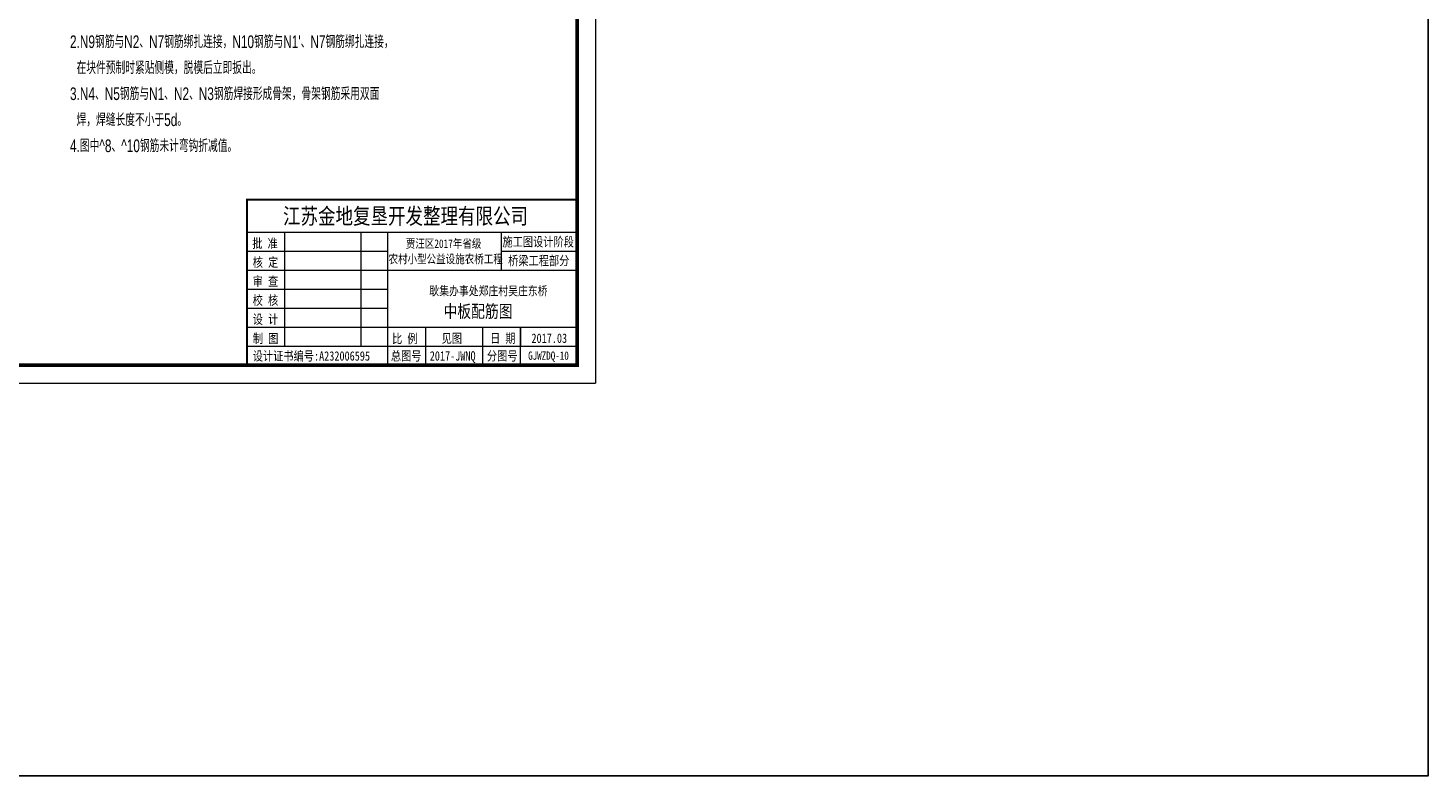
# Model space of a CAD drawing. Header units: millimetres. Extents: x -120871 to -111289, y -80062 to -71425.
# Tile 8 of 37: x -118619 to -116681, y -79067 to -78031. Entities that reach past the tile are written whole.
import ezdxf

# ---------------------------------------------------------------- set-up
doc = ezdxf.new("R2010")
doc.units = ezdxf.units.MM
doc.header["$LTSCALE"] = 0.3
doc.layers.get('0').update_dxf_attribs({"lineweight": 18})
for name, color, linetype in [('1', 7, 'Continuous'), ('LOCKUP', 7, 'Continuous'), ('TK', 7, 'Continuous')]:
    doc.layers.add(name, color=color, linetype=linetype)
doc.layers.add('BM1', color=7, linetype='Continuous', lineweight=15)
doc.layers.add('文字', color=4, linetype='Continuous', lineweight=18)
doc.styles.add('hz-e', font='hztxt_e.shx', dxfattribs={"width": 0.7, "bigfont": 'hztxt.shx'})
doc.styles.add('图框', font='SIMFANG.TTF', dxfattribs={"width": 0.8, "height": 4})

msp = doc.modelspace()

# ---------------------------------------------------------------- linework, layer by layer
msp.add_line((-119954.653, -78522.945), (-117833.239, -78522.945))
at = {"layer": 'BM1', "linetype": 'Continuous'}
msp.add_line((-117833.239, -77022.794), (-117833.239, -78522.945), dxfattribs=at)
at = {"layer": 'BM1', "color": 0, "linetype": 'Continuous'}
for p, q in [((-117833.239, -77037.947), (-117833.239, -78522.945)), ((-117833.239, -77037.947), (-117833.239, -78522.945)), ((-117833.239, -77037.947), (-117833.239, -78522.945)), ((-117833.239, -77037.947), (-117833.239, -78522.945)), ((-117833.239, -77037.947), (-117833.239, -78522.945)), ((-118315.559, -78268.911), (-117858.237, -78268.911)), ((-118315.559, -78268.911), (-118315.559, -78497.948)), ((-118315.559, -78497.948), (-118315.559, -78268.911)), ((-118315.559, -78313.968), (-117858.237, -78313.968)), ((-118262.993, -78471.665), (-118262.993, -78313.968)), ((-118157.862, -78313.968), (-118157.862, -78471.665)), ((-118121.066, -78313.968), (-118121.066, -78497.948)), ((-117963.368, -78366.533), (-117963.368, -78313.968)), ((-118315.559, -78340.251), (-118121.066, -78340.251)), ((-117963.368, -78340.251), (-117858.237, -78340.251)), ((-118315.559, -78366.533), (-117858.237, -78366.533)), ((-118315.559, -78392.816), (-118121.066, -78392.816)), ((-118315.559, -78419.099), (-118121.066, -78419.099)), ((-118315.559, -78445.382), (-117858.237, -78445.382)), ((-118068.5, -78445.382), (-118068.5, -78497.948)), ((-117989.651, -78445.382), (-117989.651, -78497.948)), ((-117937.085, -78445.382), (-117937.085, -78471.665)), ((-117937.085, -78497.948), (-117937.085, -78445.382)), ((-118315.559, -78471.665), (-117858.237, -78471.665))]:
    msp.add_line(p, q, dxfattribs=at)
at = {"layer": 'BM1', "color": 0, "linetype": 'Continuous', "const_width": 4.999}
msp.add_lwpolyline([(-119870.731, -78497.948), (-119870.731, -77062.944), (-117858.237, -77062.944), (-117858.237, -78497.948)], close=True, dxfattribs=at)
at = {"layer": 'BM1', "color": 0, "linetype": 'Continuous', "const_width": 2.628}
msp.add_lwpolyline([(-117858.237, -78268.911), (-118315.559, -78268.911), (-118315.559, -78497.948)], dxfattribs=at)
at = {"layer": 'LOCKUP'}
msp.add_lwpolyline([(-120870.547, -71425.298), (-116680.58, -71425.298), (-116680.58, -79066.523), (-120870.547, -79066.523)], close=True, dxfattribs=at)

# ---------------------------------------------------------------- texts
at = {"layer": '1', "color": 7, "linetype": 'Continuous', "style": '图框', "width": 0.8}
for s, height, p in [('江苏金地复垦开发整理有限公司 ', 22.20605, (-118265.655, -78302.668)), ('批 准', 12.9535, (-118308.199, -78335.801)), ('贾汪区2017年省级', 11.7759, (-118095.709, -78335.634)), ('核 定', 12.9535, (-118307.538, -78361.948)), ('农村小型公益设施农桥工程', 11.77594, (-118119.57, -78356.938)), ('审 查', 12.9535, (-118307.538, -78388.231)), ('校 核', 12.9535, (-118307.538, -78414.514)), ('设 计', 12.9535, (-118307.538, -78440.797)), ('日 期', 12.9535, (-117979.002, -78467.122)), ('制 图', 12.9535, (-118307.367, -78467.444)), ('比 例', 12.9535, (-118114.657, -78467.583)), ('见图', 12.9535, (-118045.997, -78467.122)), ('2017.03', 12.9535, (-117921.706, -78467.122)), ('设计证书编号:A232006595 ', 12.95353, (-118307.53, -78491.683)), ('总图号', 12.9535, (-118116.36, -78491.606)), ('2017-JWNQ', 12.9535, (-118062.485, -78491.606)), ('分图号', 12.9535, (-117983.356, -78491.606))]:
    msp.add_text(s, height=height, dxfattribs=at).set_placement(p)
at = {"layer": '1', "color": 7, "linetype": 'Continuous', "char_height": 12.9535, "width": 107.59087, "attachment_point": 5, "style": '图框'}
for s, insert in [('施工图设计阶段', (-117912.367, -78327.876)), ('桥梁工程部分', (-117911.607, -78353.92))]:
    msp.add_mtext(s, dxfattribs=dict(at, insert=insert))
at = {"layer": 'BM1', "color": 0, "linetype": 'Continuous', "style": '图框', "width": 0.8}
msp.add_text('GJWZDQ-10', height=11.5, dxfattribs=at).set_placement((-117926.304, -78490.496))
at = {"layer": 'TK', "lineweight": 0, "style": '图框', "width": 0.8}
for s, height, p in [('耿集办事处郑庄村吴庄东桥', 12.49692, (-118063.024, -78401.31)), ('中板配筋图', 17.4957, (-118043.431, -78432.138))]:
    msp.add_text(s, height=height, dxfattribs=at).set_placement(p)
at = {"layer": '文字', "style": 'hz-e', "width": 0.7}
for s, p in [("2.N9钢筋与N2、N7钢筋绑扎连接，N10钢筋与N1'、N7钢筋绑扎连接，", (-118560.501, -78059.028)), ('  在块件预制时紧贴侧模，脱模后立即扳出。 ', (-118560.501, -78095.028)), ('3.N4、N5钢筋与N1、N2、N3钢筋焊接形成骨架，骨架钢筋采用双面', (-118560.501, -78131.028)), ('  焊，焊缝长度不小于5d。', (-118560.501, -78167.028)), ('4.图中^ 8、^ 10钢筋未计弯钩折减值。', (-118560.501, -78203.028))]:
    msp.add_text(s, height=17.5, dxfattribs=at).set_placement(p)

doc.saveas('drawing.dxf')
